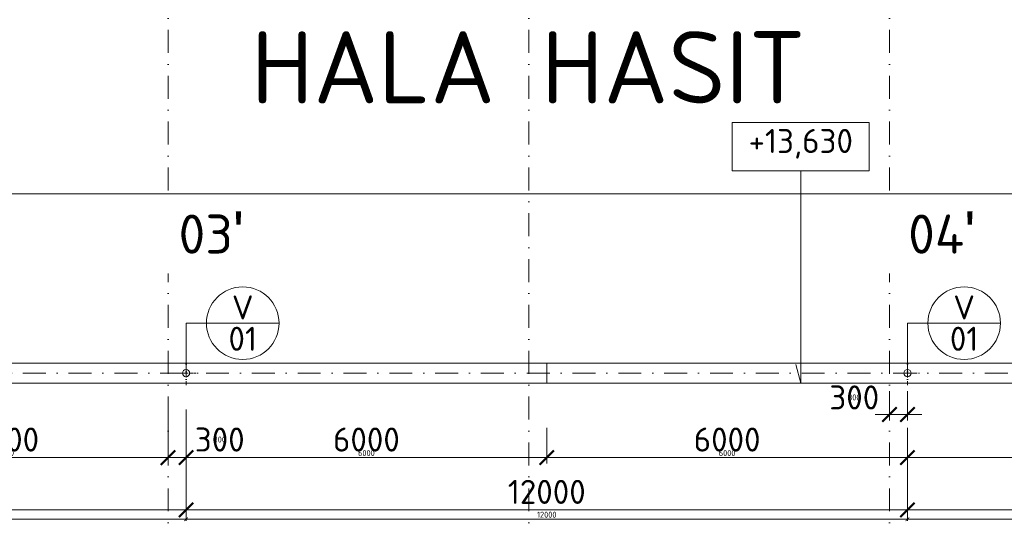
# Model space of a CAD drawing. Header units: millimetres. Extents: x -916886 to 3713765, y -2985421 to 1675785.
# Tile 122 of 256: x 27533 to 43911, y 247436 to 255826. Entities that reach past the tile are written whole.
import ezdxf
from ezdxf.enums import TextEntityAlignment as Align

# ---------------------------------------------------------------- set-up
doc = ezdxf.new("R2010")
doc.units = ezdxf.units.MM
doc.linetypes.add('CENTERX2', pattern=[101.6, 63.5, -12.7, 12.7, -12.7])
doc.linetypes.add('DASHDOT', pattern=[25.4, 12.7, -6.35, 0, -6.35])
doc.layers.get('Defpoints').update_dxf_attribs({"color": 8})
for name, color, linetype, lineweight in [('A99_N_kce-pohl', 1, 'Continuous', 9), ('A99_N_koty-200', 5, 'Continuous', 5), ('A99_N_koty-200 @ 200', 5, 'Continuous', 5), ('A99_N_koty-200 @ 50 (2)', 5, 'Continuous', 5), ('A99_N_koty-vysk', 160, 'Continuous', 9), ('A99_N_txt-popis-200', 240, 'Continuous', 5), ('A99_N_znaceni 200', 5, 'Continuous', 5), ('A99_S_osy', 1, 'CENTERX2', 5)]:
    doc.layers.add(name, color=color, linetype=linetype, lineweight=lineweight)
doc.styles.add('A99_kota', font='isocpeur.ttf', dxfattribs={"height": 2})
doc.styles.add('A99_popis', font='isocpeur.ttf')
doc.styles.add('ad_popis 100', font='isocpeur.ttf', dxfattribs={"height": 200})
doc.dimstyles.new('A99_kota_200 new', dxfattribs={"dimscale": 200, "dimtxt": 2, "dimasz": 1.2, "dimexe": 0.5, "dimexo": 1.5, "dimgap": 0.5, "dimtad": 1, "dimdec": 0, "dimzin": 3, "dimdsep": 46, "dimtxsty": 'A99_kota', "dimblk": 'ARCHTICK', "dimcen": 2.5, "dimazin": 2, "dimtfac": 0.75, "dimtdec": 0, "dimtix": 1, "dimtmove": 2, "dimatfit": 0, "dimfxl": 0, "dimtolj": 1, "dimtzin": 0, "dimlwd": 5, "dimlwe": 5, "dimarcsym": 0})

# ---------------------------------------------------------------- blocks, each defined once
blk = doc.blocks.new('*U20')
at = {"color": 0, "linetype": 'ByBlock'}
blk.add_line((-3.02, 0), (3.02, 0), dxfattribs=at)
blk.add_circle((0, 0), 3.02, dxfattribs=at)
at = {"color": 0, "linetype": 'ByBlock', "style": 'A99_popis'}
for tag, p in [('KATEGORIE', (0, 1.31)), ('PRVEK', (0, -1.298))]:
    blk.add_attdef(tag, text='', height=2, dxfattribs=at).set_placement(p, align=Align.MIDDLE_CENTER)
blk = doc.blocks.new('_ArchTick')
at = {"color": 0, "linetype": 'ByBlock', "const_width": 0.15}
blk.add_lwpolyline([(-0.5, -0.5), (0.5, 0.5)], dxfattribs=at)
blk = doc.blocks.new('*D4203')
at = {"layer": 'A99_N_koty-200', "color": 0, "linetype": 'Continuous', "lineweight": 5, "transparency": 16777216}
for p, q in [((42000, 249650), (42000, 249162.5)), ((42300, 249650), (42300, 249162.5)), ((42000, 249262.5), (41760, 249262.5)), ((42000, 249262.5), (42300, 249262.5)), ((42300, 249262.5), (42540, 249262.5))]:
    blk.add_line(p, q, dxfattribs=at)
at = {"layer": 'Defpoints', "color": 0, "linetype": 'Continuous', "lineweight": 0, "transparency": 16777216}
for p in [(42000, 249950), (42300, 249950), (42300, 249262.5)]:
    blk.add_point(p, dxfattribs=at)
at = {"layer": 'A99_N_koty-200', "color": 0, "linetype": 'Continuous', "lineweight": 5, "transparency": 16777216, "xscale": 240, "yscale": 240, "zscale": 240}
blk.add_blockref('_ArchTick', (42000, 249262.5), dxfattribs=at)
at = {"layer": 'A99_N_koty-200', "color": 0, "linetype": 'Continuous', "lineweight": 5, "transparency": 16777216, "xscale": 240, "yscale": 240, "zscale": 240, "rotation": 180}
blk.add_blockref('_ArchTick', (42300, 249262.5), dxfattribs=at)
at = {"layer": 'A99_N_koty-200', "color": 0, "linetype": 'Continuous', "transparency": 16777216, "insert": (41415, 249545), "char_height": 400, "attachment_point": 5, "style": 'A99_kota'}
blk.add_mtext('\\A1;300', dxfattribs=at)
blk = doc.blocks.new('*D4204')
at = {"layer": 'A99_N_koty-200', "color": 0, "linetype": 'Continuous', "lineweight": 5, "transparency": 16777216}
for p, q in [((42000, 249462.5), (42000, 249237.5)), ((42300, 249462.5), (42300, 249237.5)), ((42000, 249262.5), (41940, 249262.5)), ((42000, 249262.5), (42300, 249262.5)), ((42300, 249262.5), (42360, 249262.5))]:
    blk.add_line(p, q, dxfattribs=at)
at = {"layer": 'Defpoints', "color": 0, "linetype": 'Continuous', "lineweight": 0, "transparency": 16777216}
for p in [(42000, 249950), (42300, 249950), (42300, 249262.5)]:
    blk.add_point(p, dxfattribs=at)
at = {"layer": 'A99_N_koty-200', "color": 0, "linetype": 'Continuous', "lineweight": 5, "transparency": 16777216, "xscale": 60, "yscale": 60, "zscale": 60}
blk.add_blockref('_ArchTick', (42000, 249262.5), dxfattribs=at)
at = {"layer": 'A99_N_koty-200', "color": 0, "linetype": 'Continuous', "lineweight": 5, "transparency": 16777216, "xscale": 60, "yscale": 60, "zscale": 60, "rotation": 180}
blk.add_blockref('_ArchTick', (42300, 249262.5), dxfattribs=at)
at = {"layer": 'A99_N_koty-200', "color": 0, "linetype": 'Continuous', "transparency": 16777216, "insert": (41415, 249545), "char_height": 100, "attachment_point": 5, "style": 'A99_kota'}
blk.add_mtext('\\A1;300', dxfattribs=at)
blk = doc.blocks.new('*D4206')
at = {"layer": 'A99_N_koty-200', "color": 0, "linetype": 'Continuous', "lineweight": 5, "transparency": 16777216}
for p, q in [((30000, 249345), (30000, 248445)), ((30300, 249345), (30300, 248445)), ((30000, 248545), (29760, 248545)), ((30000, 248545), (30300, 248545)), ((30300, 248545), (30540, 248545))]:
    blk.add_line(p, q, dxfattribs=at)
at = {"layer": 'Defpoints', "color": 0, "linetype": 'Continuous', "lineweight": 0, "transparency": 16777216}
for p in [(30300, 249950), (30000, 249830), (30300, 248545)]:
    blk.add_point(p, dxfattribs=at)
at = {"layer": 'A99_N_koty-200', "color": 0, "linetype": 'Continuous', "lineweight": 5, "transparency": 16777216, "xscale": 240, "yscale": 240, "zscale": 240}
blk.add_blockref('_ArchTick', (30000, 248545), dxfattribs=at)
at = {"layer": 'A99_N_koty-200', "color": 0, "linetype": 'Continuous', "lineweight": 5, "transparency": 16777216, "xscale": 240, "yscale": 240, "zscale": 240, "rotation": 180}
blk.add_blockref('_ArchTick', (30300, 248545), dxfattribs=at)
at = {"layer": 'A99_N_koty-200', "color": 0, "linetype": 'Continuous', "transparency": 16777216, "insert": (30860, 248845), "char_height": 400, "attachment_point": 5, "style": 'A99_kota'}
blk.add_mtext('\\A1;300', dxfattribs=at)
blk = doc.blocks.new('*D4207')
at = {"layer": 'A99_N_koty-200', "color": 0, "linetype": 'Continuous', "lineweight": 5, "transparency": 16777216}
for p, q in [((30000, 248745), (30000, 248520)), ((30300, 248745), (30300, 248520)), ((30000, 248545), (29940, 248545)), ((30000, 248545), (30300, 248545)), ((30300, 248545), (30360, 248545))]:
    blk.add_line(p, q, dxfattribs=at)
at = {"layer": 'Defpoints', "color": 0, "linetype": 'Continuous', "lineweight": 0, "transparency": 16777216}
for p in [(30300, 249950), (30000, 249830), (30300, 248545)]:
    blk.add_point(p, dxfattribs=at)
at = {"layer": 'A99_N_koty-200', "color": 0, "linetype": 'Continuous', "lineweight": 5, "transparency": 16777216, "xscale": 60, "yscale": 60, "zscale": 60}
blk.add_blockref('_ArchTick', (30000, 248545), dxfattribs=at)
at = {"layer": 'A99_N_koty-200', "color": 0, "linetype": 'Continuous', "lineweight": 5, "transparency": 16777216, "xscale": 60, "yscale": 60, "zscale": 60, "rotation": 180}
blk.add_blockref('_ArchTick', (30300, 248545), dxfattribs=at)
at = {"layer": 'A99_N_koty-200', "color": 0, "linetype": 'Continuous', "transparency": 16777216, "insert": (30860, 248845), "char_height": 100, "attachment_point": 5, "style": 'A99_kota'}
blk.add_mtext('\\A1;300', dxfattribs=at)
blk = doc.blocks.new('*D4209')
at = {"layer": 'A99_N_koty-200', "color": 0, "linetype": 'Continuous', "lineweight": 5, "transparency": 16777216}
for p, q in [((30300, 248475), (30300, 247575)), ((42300, 248475), (42300, 247575)), ((30300, 247675), (42300, 247675))]:
    blk.add_line(p, q, dxfattribs=at)
at = {"layer": 'Defpoints', "color": 0, "linetype": 'Continuous', "lineweight": 0, "transparency": 16777216}
for p in [(30300, 249950), (42300, 249950), (42300, 247675)]:
    blk.add_point(p, dxfattribs=at)
at = {"layer": 'A99_N_koty-200', "color": 0, "linetype": 'Continuous', "lineweight": 5, "transparency": 16777216, "xscale": 240, "yscale": 240, "zscale": 240, "rotation": 180}
blk.add_blockref('_ArchTick', (30300, 247675), dxfattribs=at)
at = {"layer": 'A99_N_koty-200', "color": 0, "linetype": 'Continuous', "lineweight": 5, "transparency": 16777216, "xscale": 240, "yscale": 240, "zscale": 240}
blk.add_blockref('_ArchTick', (42300, 247675), dxfattribs=at)
at = {"layer": 'A99_N_koty-200', "color": 0, "linetype": 'Continuous', "transparency": 16777216, "insert": (36300, 247975), "char_height": 400, "attachment_point": 5, "style": 'A99_kota'}
blk.add_mtext('\\A1;12000', dxfattribs=at)
blk = doc.blocks.new('*D4210')
at = {"layer": 'A99_N_koty-200', "color": 0, "linetype": 'Continuous', "lineweight": 5, "transparency": 16777216}
for p, q in [((30300, 247720), (30300, 247495)), ((42300, 247720), (42300, 247495)), ((30300, 247520), (42300, 247520))]:
    blk.add_line(p, q, dxfattribs=at)
at = {"layer": 'Defpoints', "color": 0, "linetype": 'Continuous', "lineweight": 0, "transparency": 16777216}
for p in [(30300, 249950), (42300, 249950), (42300, 247520)]:
    blk.add_point(p, dxfattribs=at)
at = {"layer": 'A99_N_koty-200', "color": 0, "linetype": 'Continuous', "lineweight": 5, "transparency": 16777216, "xscale": 60, "yscale": 60, "zscale": 60, "rotation": 180}
blk.add_blockref('_ArchTick', (30300, 247520), dxfattribs=at)
at = {"layer": 'A99_N_koty-200', "color": 0, "linetype": 'Continuous', "lineweight": 5, "transparency": 16777216, "xscale": 60, "yscale": 60, "zscale": 60}
blk.add_blockref('_ArchTick', (42300, 247520), dxfattribs=at)
at = {"layer": 'A99_N_koty-200', "color": 0, "linetype": 'Continuous', "transparency": 16777216, "insert": (36300, 247595), "char_height": 100, "attachment_point": 5, "style": 'A99_kota'}
blk.add_mtext('\\A1;12000', dxfattribs=at)
blk = doc.blocks.new('*D4212')
at = {"layer": 'A99_N_koty-200', "color": 0, "linetype": 'Continuous', "lineweight": 5, "transparency": 16777216}
for p, q in [((30300, 249040), (30300, 248445)), ((36300, 249040), (36300, 248445)), ((30300, 248545), (36300, 248545))]:
    blk.add_line(p, q, dxfattribs=at)
at = {"layer": 'Defpoints', "color": 0, "linetype": 'Continuous', "lineweight": 0, "transparency": 16777216}
for p in [(30300, 249340), (36300, 249340), (36300, 248545)]:
    blk.add_point(p, dxfattribs=at)
at = {"layer": 'A99_N_koty-200', "color": 0, "linetype": 'Continuous', "lineweight": 5, "transparency": 16777216, "xscale": 240, "yscale": 240, "zscale": 240, "rotation": 180}
blk.add_blockref('_ArchTick', (30300, 248545), dxfattribs=at)
at = {"layer": 'A99_N_koty-200', "color": 0, "linetype": 'Continuous', "lineweight": 5, "transparency": 16777216, "xscale": 240, "yscale": 240, "zscale": 240}
blk.add_blockref('_ArchTick', (36300, 248545), dxfattribs=at)
at = {"layer": 'A99_N_koty-200', "color": 0, "linetype": 'Continuous', "transparency": 16777216, "insert": (33300, 248845), "char_height": 400, "attachment_point": 5, "style": 'A99_kota'}
blk.add_mtext('\\A1;6000', dxfattribs=at)
blk = doc.blocks.new('*D4213')
at = {"layer": 'A99_N_koty-200', "color": 0, "linetype": 'Continuous', "lineweight": 5, "transparency": 16777216}
for p, q in [((30300, 248745), (30300, 248520)), ((36300, 248745), (36300, 248520)), ((30300, 248545), (36300, 248545))]:
    blk.add_line(p, q, dxfattribs=at)
at = {"layer": 'Defpoints', "color": 0, "linetype": 'Continuous', "lineweight": 0, "transparency": 16777216}
for p in [(30300, 249340), (36300, 249340), (36300, 248545)]:
    blk.add_point(p, dxfattribs=at)
at = {"layer": 'A99_N_koty-200', "color": 0, "linetype": 'Continuous', "lineweight": 5, "transparency": 16777216, "xscale": 60, "yscale": 60, "zscale": 60, "rotation": 180}
blk.add_blockref('_ArchTick', (30300, 248545), dxfattribs=at)
at = {"layer": 'A99_N_koty-200', "color": 0, "linetype": 'Continuous', "lineweight": 5, "transparency": 16777216, "xscale": 60, "yscale": 60, "zscale": 60}
blk.add_blockref('_ArchTick', (36300, 248545), dxfattribs=at)
at = {"layer": 'A99_N_koty-200', "color": 0, "linetype": 'Continuous', "transparency": 16777216, "insert": (33300, 248620), "char_height": 100, "attachment_point": 5, "style": 'A99_kota'}
blk.add_mtext('\\A1;6000', dxfattribs=at)
blk = doc.blocks.new('*D4215')
at = {"layer": 'A99_N_koty-200', "color": 0, "linetype": 'Continuous', "lineweight": 5, "transparency": 16777216}
for p, q in [((36300, 249040), (36300, 248445)), ((42300, 249040), (42300, 248445)), ((42300, 248545), (36300, 248545))]:
    blk.add_line(p, q, dxfattribs=at)
at = {"layer": 'Defpoints', "color": 0, "linetype": 'Continuous', "lineweight": 0, "transparency": 16777216}
for p in [(36300, 249340), (42300, 249340), (36300, 248545)]:
    blk.add_point(p, dxfattribs=at)
at = {"layer": 'A99_N_koty-200', "color": 0, "linetype": 'Continuous', "lineweight": 5, "transparency": 16777216, "xscale": 240, "yscale": 240, "zscale": 240, "rotation": 180}
blk.add_blockref('_ArchTick', (36300, 248545), dxfattribs=at)
at = {"layer": 'A99_N_koty-200', "color": 0, "linetype": 'Continuous', "lineweight": 5, "transparency": 16777216, "xscale": 240, "yscale": 240, "zscale": 240}
blk.add_blockref('_ArchTick', (42300, 248545), dxfattribs=at)
at = {"layer": 'A99_N_koty-200', "color": 0, "linetype": 'Continuous', "transparency": 16777216, "insert": (39300, 248845), "char_height": 400, "attachment_point": 5, "style": 'A99_kota'}
blk.add_mtext('\\A1;6000', dxfattribs=at)
blk = doc.blocks.new('*D4216')
at = {"layer": 'A99_N_koty-200', "color": 0, "linetype": 'Continuous', "lineweight": 5, "transparency": 16777216}
for p, q in [((36300, 248745), (36300, 248520)), ((42300, 248745), (42300, 248520)), ((42300, 248545), (36300, 248545))]:
    blk.add_line(p, q, dxfattribs=at)
at = {"layer": 'Defpoints', "color": 0, "linetype": 'Continuous', "lineweight": 0, "transparency": 16777216}
for p in [(36300, 249340), (42300, 249340), (36300, 248545)]:
    blk.add_point(p, dxfattribs=at)
at = {"layer": 'A99_N_koty-200', "color": 0, "linetype": 'Continuous', "lineweight": 5, "transparency": 16777216, "xscale": 60, "yscale": 60, "zscale": 60, "rotation": 180}
blk.add_blockref('_ArchTick', (36300, 248545), dxfattribs=at)
at = {"layer": 'A99_N_koty-200', "color": 0, "linetype": 'Continuous', "lineweight": 5, "transparency": 16777216, "xscale": 60, "yscale": 60, "zscale": 60}
blk.add_blockref('_ArchTick', (42300, 248545), dxfattribs=at)
at = {"layer": 'A99_N_koty-200', "color": 0, "linetype": 'Continuous', "transparency": 16777216, "insert": (39300, 248620), "char_height": 100, "attachment_point": 5, "style": 'A99_kota'}
blk.add_mtext('\\A1;6000', dxfattribs=at)
blk = doc.blocks.new('*D4278')
at = {"layer": 'A99_N_koty-200', "color": 0, "linetype": 'Continuous', "lineweight": 5, "transparency": 16777216}
for p, q in [((18300, 248475), (18300, 247575)), ((30300, 248475), (30300, 247575)), ((18300, 247675), (30300, 247675))]:
    blk.add_line(p, q, dxfattribs=at)
at = {"layer": 'Defpoints', "color": 0, "linetype": 'Continuous', "lineweight": 0, "transparency": 16777216}
for p in [(18300, 249950), (30300, 249950), (30300, 247675)]:
    blk.add_point(p, dxfattribs=at)
at = {"layer": 'A99_N_koty-200', "color": 0, "linetype": 'Continuous', "lineweight": 5, "transparency": 16777216, "xscale": 240, "yscale": 240, "zscale": 240, "rotation": 180}
blk.add_blockref('_ArchTick', (18300, 247675), dxfattribs=at)
at = {"layer": 'A99_N_koty-200', "color": 0, "linetype": 'Continuous', "lineweight": 5, "transparency": 16777216, "xscale": 240, "yscale": 240, "zscale": 240}
blk.add_blockref('_ArchTick', (30300, 247675), dxfattribs=at)
at = {"layer": 'A99_N_koty-200', "color": 0, "linetype": 'Continuous', "transparency": 16777216, "insert": (24740, 247975), "char_height": 400, "attachment_point": 5, "style": 'A99_kota'}
blk.add_mtext('\\A1;12000', dxfattribs=at)
blk = doc.blocks.new('*D4279')
at = {"layer": 'A99_N_koty-200', "color": 0, "linetype": 'Continuous', "lineweight": 5, "transparency": 16777216}
for p, q in [((18300, 247720), (18300, 247495)), ((30300, 247720), (30300, 247495)), ((18300, 247520), (30300, 247520))]:
    blk.add_line(p, q, dxfattribs=at)
at = {"layer": 'Defpoints', "color": 0, "linetype": 'Continuous', "lineweight": 0, "transparency": 16777216}
for p in [(18300, 249950), (30300, 249950), (30300, 247520)]:
    blk.add_point(p, dxfattribs=at)
at = {"layer": 'A99_N_koty-200', "color": 0, "linetype": 'Continuous', "lineweight": 5, "transparency": 16777216, "xscale": 60, "yscale": 60, "zscale": 60, "rotation": 180}
blk.add_blockref('_ArchTick', (18300, 247520), dxfattribs=at)
at = {"layer": 'A99_N_koty-200', "color": 0, "linetype": 'Continuous', "lineweight": 5, "transparency": 16777216, "xscale": 60, "yscale": 60, "zscale": 60}
blk.add_blockref('_ArchTick', (30300, 247520), dxfattribs=at)
at = {"layer": 'A99_N_koty-200', "color": 0, "linetype": 'Continuous', "transparency": 16777216, "insert": (24300, 247595), "char_height": 100, "attachment_point": 5, "style": 'A99_kota'}
blk.add_mtext('\\A1;12000', dxfattribs=at)
blk = doc.blocks.new('*D4284')
at = {"layer": 'A99_N_koty-200', "color": 0, "linetype": 'Continuous', "lineweight": 5, "transparency": 16777216}
for p, q in [((24300, 249040), (24300, 248445)), ((30300, 249040), (30300, 248445)), ((30300, 248545), (24300, 248545))]:
    blk.add_line(p, q, dxfattribs=at)
at = {"layer": 'Defpoints', "color": 0, "linetype": 'Continuous', "lineweight": 0, "transparency": 16777216}
for p in [(24300, 249340), (30300, 249340), (24300, 248545)]:
    blk.add_point(p, dxfattribs=at)
at = {"layer": 'A99_N_koty-200', "color": 0, "linetype": 'Continuous', "lineweight": 5, "transparency": 16777216, "xscale": 240, "yscale": 240, "zscale": 240, "rotation": 180}
blk.add_blockref('_ArchTick', (24300, 248545), dxfattribs=at)
at = {"layer": 'A99_N_koty-200', "color": 0, "linetype": 'Continuous', "lineweight": 5, "transparency": 16777216, "xscale": 240, "yscale": 240, "zscale": 240}
blk.add_blockref('_ArchTick', (30300, 248545), dxfattribs=at)
at = {"layer": 'A99_N_koty-200', "color": 0, "linetype": 'Continuous', "transparency": 16777216, "insert": (27300, 248845), "char_height": 400, "attachment_point": 5, "style": 'A99_kota'}
blk.add_mtext('\\A1;6000', dxfattribs=at)
blk = doc.blocks.new('*D4285')
at = {"layer": 'A99_N_koty-200', "color": 0, "linetype": 'Continuous', "lineweight": 5, "transparency": 16777216}
for p, q in [((24300, 248745), (24300, 248520)), ((30300, 248745), (30300, 248520)), ((30300, 248545), (24300, 248545))]:
    blk.add_line(p, q, dxfattribs=at)
at = {"layer": 'Defpoints', "color": 0, "linetype": 'Continuous', "lineweight": 0, "transparency": 16777216}
for p in [(24300, 249340), (30300, 249340), (24300, 248545)]:
    blk.add_point(p, dxfattribs=at)
at = {"layer": 'A99_N_koty-200', "color": 0, "linetype": 'Continuous', "lineweight": 5, "transparency": 16777216, "xscale": 60, "yscale": 60, "zscale": 60, "rotation": 180}
blk.add_blockref('_ArchTick', (24300, 248545), dxfattribs=at)
at = {"layer": 'A99_N_koty-200', "color": 0, "linetype": 'Continuous', "lineweight": 5, "transparency": 16777216, "xscale": 60, "yscale": 60, "zscale": 60}
blk.add_blockref('_ArchTick', (30300, 248545), dxfattribs=at)
at = {"layer": 'A99_N_koty-200', "color": 0, "linetype": 'Continuous', "transparency": 16777216, "insert": (27300, 248620), "char_height": 100, "attachment_point": 5, "style": 'A99_kota'}
blk.add_mtext('\\A1;6000', dxfattribs=at)
blk = doc.blocks.new('*D4287')
at = {"layer": 'A99_N_koty-200', "color": 0, "linetype": 'Continuous', "lineweight": 5, "transparency": 16777216}
for p, q in [((30300, 249040), (30300, 248445)), ((36300, 249040), (36300, 248445)), ((30300, 248545), (36300, 248545))]:
    blk.add_line(p, q, dxfattribs=at)
at = {"layer": 'Defpoints', "color": 0, "linetype": 'Continuous', "lineweight": 0, "transparency": 16777216}
for p in [(30300, 249340), (36300, 249340), (36300, 248545)]:
    blk.add_point(p, dxfattribs=at)
at = {"layer": 'A99_N_koty-200', "color": 0, "linetype": 'Continuous', "lineweight": 5, "transparency": 16777216, "xscale": 240, "yscale": 240, "zscale": 240, "rotation": 180}
blk.add_blockref('_ArchTick', (30300, 248545), dxfattribs=at)
at = {"layer": 'A99_N_koty-200', "color": 0, "linetype": 'Continuous', "lineweight": 5, "transparency": 16777216, "xscale": 240, "yscale": 240, "zscale": 240}
blk.add_blockref('_ArchTick', (36300, 248545), dxfattribs=at)
at = {"layer": 'A99_N_koty-200', "color": 0, "linetype": 'Continuous', "transparency": 16777216, "insert": (33300, 248845), "char_height": 400, "attachment_point": 5, "style": 'A99_kota'}
blk.add_mtext('\\A1;6000', dxfattribs=at)
blk = doc.blocks.new('*D4288')
at = {"layer": 'A99_N_koty-200', "color": 0, "linetype": 'Continuous', "lineweight": 5, "transparency": 16777216}
for p, q in [((30300, 248745), (30300, 248520)), ((36300, 248745), (36300, 248520)), ((30300, 248545), (36300, 248545))]:
    blk.add_line(p, q, dxfattribs=at)
at = {"layer": 'Defpoints', "color": 0, "linetype": 'Continuous', "lineweight": 0, "transparency": 16777216}
for p in [(30300, 249340), (36300, 249340), (36300, 248545)]:
    blk.add_point(p, dxfattribs=at)
at = {"layer": 'A99_N_koty-200', "color": 0, "linetype": 'Continuous', "lineweight": 5, "transparency": 16777216, "xscale": 60, "yscale": 60, "zscale": 60, "rotation": 180}
blk.add_blockref('_ArchTick', (30300, 248545), dxfattribs=at)
at = {"layer": 'A99_N_koty-200', "color": 0, "linetype": 'Continuous', "lineweight": 5, "transparency": 16777216, "xscale": 60, "yscale": 60, "zscale": 60}
blk.add_blockref('_ArchTick', (36300, 248545), dxfattribs=at)
at = {"layer": 'A99_N_koty-200', "color": 0, "linetype": 'Continuous', "transparency": 16777216, "insert": (33300, 248620), "char_height": 100, "attachment_point": 5, "style": 'A99_kota'}
blk.add_mtext('\\A1;6000', dxfattribs=at)
blk = doc.blocks.new('*D4290')
at = {"layer": 'A99_N_koty-200', "color": 0, "linetype": 'Continuous', "lineweight": 5, "transparency": 16777216}
for p, q in [((36300, 249040), (36300, 248445)), ((42300, 249040), (42300, 248445)), ((42300, 248545), (36300, 248545))]:
    blk.add_line(p, q, dxfattribs=at)
at = {"layer": 'Defpoints', "color": 0, "linetype": 'Continuous', "lineweight": 0, "transparency": 16777216}
for p in [(36300, 249340), (42300, 249340), (36300, 248545)]:
    blk.add_point(p, dxfattribs=at)
at = {"layer": 'A99_N_koty-200', "color": 0, "linetype": 'Continuous', "lineweight": 5, "transparency": 16777216, "xscale": 240, "yscale": 240, "zscale": 240, "rotation": 180}
blk.add_blockref('_ArchTick', (36300, 248545), dxfattribs=at)
at = {"layer": 'A99_N_koty-200', "color": 0, "linetype": 'Continuous', "lineweight": 5, "transparency": 16777216, "xscale": 240, "yscale": 240, "zscale": 240}
blk.add_blockref('_ArchTick', (42300, 248545), dxfattribs=at)
at = {"layer": 'A99_N_koty-200', "color": 0, "linetype": 'Continuous', "transparency": 16777216, "insert": (39300, 248845), "char_height": 400, "attachment_point": 5, "style": 'A99_kota'}
blk.add_mtext('\\A1;6000', dxfattribs=at)
blk = doc.blocks.new('*D4291')
at = {"layer": 'A99_N_koty-200', "color": 0, "linetype": 'Continuous', "lineweight": 5, "transparency": 16777216}
for p, q in [((36300, 248745), (36300, 248520)), ((42300, 248745), (42300, 248520)), ((42300, 248545), (36300, 248545))]:
    blk.add_line(p, q, dxfattribs=at)
at = {"layer": 'Defpoints', "color": 0, "linetype": 'Continuous', "lineweight": 0, "transparency": 16777216}
for p in [(36300, 249340), (42300, 249340), (36300, 248545)]:
    blk.add_point(p, dxfattribs=at)
at = {"layer": 'A99_N_koty-200', "color": 0, "linetype": 'Continuous', "lineweight": 5, "transparency": 16777216, "xscale": 60, "yscale": 60, "zscale": 60, "rotation": 180}
blk.add_blockref('_ArchTick', (36300, 248545), dxfattribs=at)
at = {"layer": 'A99_N_koty-200', "color": 0, "linetype": 'Continuous', "lineweight": 5, "transparency": 16777216, "xscale": 60, "yscale": 60, "zscale": 60}
blk.add_blockref('_ArchTick', (42300, 248545), dxfattribs=at)
at = {"layer": 'A99_N_koty-200', "color": 0, "linetype": 'Continuous', "transparency": 16777216, "insert": (39300, 248620), "char_height": 100, "attachment_point": 5, "style": 'A99_kota'}
blk.add_mtext('\\A1;6000', dxfattribs=at)
blk = doc.blocks.new('*D4293')
at = {"layer": 'A99_N_koty-200', "color": 0, "linetype": 'Continuous', "lineweight": 5, "transparency": 16777216}
for p, q in [((42300, 248475), (42300, 247575)), ((54300, 248475), (54300, 247575)), ((42300, 247675), (54300, 247675))]:
    blk.add_line(p, q, dxfattribs=at)
at = {"layer": 'Defpoints', "color": 0, "linetype": 'Continuous', "lineweight": 0, "transparency": 16777216}
for p in [(42300, 249950), (54300, 249950), (54300, 247675)]:
    blk.add_point(p, dxfattribs=at)
at = {"layer": 'A99_N_koty-200', "color": 0, "linetype": 'Continuous', "lineweight": 5, "transparency": 16777216, "xscale": 240, "yscale": 240, "zscale": 240, "rotation": 180}
blk.add_blockref('_ArchTick', (42300, 247675), dxfattribs=at)
at = {"layer": 'A99_N_koty-200', "color": 0, "linetype": 'Continuous', "lineweight": 5, "transparency": 16777216, "xscale": 240, "yscale": 240, "zscale": 240}
blk.add_blockref('_ArchTick', (54300, 247675), dxfattribs=at)
at = {"layer": 'A99_N_koty-200', "color": 0, "linetype": 'Continuous', "transparency": 16777216, "insert": (48775, 247975), "char_height": 400, "attachment_point": 5, "style": 'A99_kota'}
blk.add_mtext('\\A1;12000', dxfattribs=at)
blk = doc.blocks.new('*D4294')
at = {"layer": 'A99_N_koty-200', "color": 0, "linetype": 'Continuous', "lineweight": 5, "transparency": 16777216}
for p, q in [((42300, 247720), (42300, 247495)), ((54300, 247720), (54300, 247495)), ((42300, 247520), (54300, 247520))]:
    blk.add_line(p, q, dxfattribs=at)
at = {"layer": 'Defpoints', "color": 0, "linetype": 'Continuous', "lineweight": 0, "transparency": 16777216}
for p in [(42300, 249950), (54300, 249950), (54300, 247520)]:
    blk.add_point(p, dxfattribs=at)
at = {"layer": 'A99_N_koty-200', "color": 0, "linetype": 'Continuous', "lineweight": 5, "transparency": 16777216, "xscale": 60, "yscale": 60, "zscale": 60, "rotation": 180}
blk.add_blockref('_ArchTick', (42300, 247520), dxfattribs=at)
at = {"layer": 'A99_N_koty-200', "color": 0, "linetype": 'Continuous', "lineweight": 5, "transparency": 16777216, "xscale": 60, "yscale": 60, "zscale": 60}
blk.add_blockref('_ArchTick', (54300, 247520), dxfattribs=at)
at = {"layer": 'A99_N_koty-200', "color": 0, "linetype": 'Continuous', "transparency": 16777216, "insert": (48300, 247595), "char_height": 100, "attachment_point": 5, "style": 'A99_kota'}
blk.add_mtext('\\A1;12000', dxfattribs=at)
blk = doc.blocks.new('*D4296')
at = {"layer": 'A99_N_koty-200', "color": 0, "linetype": 'Continuous', "lineweight": 5, "transparency": 16777216}
for p, q in [((42300, 249040), (42300, 248445)), ((48300, 249040), (48300, 248445)), ((42300, 248545), (48300, 248545))]:
    blk.add_line(p, q, dxfattribs=at)
at = {"layer": 'Defpoints', "color": 0, "linetype": 'Continuous', "lineweight": 0, "transparency": 16777216}
for p in [(42300, 249340), (48300, 249340), (48300, 248545)]:
    blk.add_point(p, dxfattribs=at)
at = {"layer": 'A99_N_koty-200', "color": 0, "linetype": 'Continuous', "lineweight": 5, "transparency": 16777216, "xscale": 240, "yscale": 240, "zscale": 240, "rotation": 180}
blk.add_blockref('_ArchTick', (42300, 248545), dxfattribs=at)
at = {"layer": 'A99_N_koty-200', "color": 0, "linetype": 'Continuous', "lineweight": 5, "transparency": 16777216, "xscale": 240, "yscale": 240, "zscale": 240}
blk.add_blockref('_ArchTick', (48300, 248545), dxfattribs=at)
at = {"layer": 'A99_N_koty-200', "color": 0, "linetype": 'Continuous', "transparency": 16777216, "insert": (45300, 248845), "char_height": 400, "attachment_point": 5, "style": 'A99_kota'}
blk.add_mtext('\\A1;6000', dxfattribs=at)
blk = doc.blocks.new('*D4297')
at = {"layer": 'A99_N_koty-200', "color": 0, "linetype": 'Continuous', "lineweight": 5, "transparency": 16777216}
for p, q in [((42300, 248745), (42300, 248520)), ((48300, 248745), (48300, 248520)), ((42300, 248545), (48300, 248545))]:
    blk.add_line(p, q, dxfattribs=at)
at = {"layer": 'Defpoints', "color": 0, "linetype": 'Continuous', "lineweight": 0, "transparency": 16777216}
for p in [(42300, 249340), (48300, 249340), (48300, 248545)]:
    blk.add_point(p, dxfattribs=at)
at = {"layer": 'A99_N_koty-200', "color": 0, "linetype": 'Continuous', "lineweight": 5, "transparency": 16777216, "xscale": 60, "yscale": 60, "zscale": 60, "rotation": 180}
blk.add_blockref('_ArchTick', (42300, 248545), dxfattribs=at)
at = {"layer": 'A99_N_koty-200', "color": 0, "linetype": 'Continuous', "lineweight": 5, "transparency": 16777216, "xscale": 60, "yscale": 60, "zscale": 60}
blk.add_blockref('_ArchTick', (48300, 248545), dxfattribs=at)
at = {"layer": 'A99_N_koty-200', "color": 0, "linetype": 'Continuous', "transparency": 16777216, "insert": (45300, 248620), "char_height": 100, "attachment_point": 5, "style": 'A99_kota'}
blk.add_mtext('\\A1;6000', dxfattribs=at)
blk = doc.blocks.new('*D4356')
at = {"layer": 'A99_N_koty-200', "color": 0, "linetype": 'Continuous', "lineweight": 5, "transparency": 16777216}
for p, q in [((5860, 252928), (5860, 253028)), ((5860, 252928), (150690, 252928)), ((150690, 252928), (150690, 253028))]:
    blk.add_line(p, q, dxfattribs=at)
at = {"layer": 'Defpoints', "color": 0, "linetype": 'Continuous', "lineweight": 0, "transparency": 16777216}
for p in [(5860, 252928), (150690, 252928), (150690, 252928)]:
    blk.add_point(p, dxfattribs=at)
at = {"layer": 'A99_N_koty-200', "color": 0, "linetype": 'Continuous', "lineweight": 5, "transparency": 16777216, "xscale": 240, "yscale": 240, "zscale": 240, "rotation": 180}
blk.add_blockref('_ArchTick', (5860, 252928), dxfattribs=at)
at = {"layer": 'A99_N_koty-200', "color": 0, "linetype": 'Continuous', "lineweight": 5, "transparency": 16777216, "xscale": 240, "yscale": 240, "zscale": 240}
blk.add_blockref('_ArchTick', (150690, 252928), dxfattribs=at)
at = {"layer": 'A99_N_koty-200', "color": 0, "linetype": 'Continuous', "transparency": 16777216, "insert": (79415, 253228), "char_height": 400, "attachment_point": 5, "style": 'A99_kota'}
blk.add_mtext('\\A1;144830', dxfattribs=at)
blk = doc.blocks.new('*D4357')
at = {"layer": 'A99_N_koty-200', "color": 0, "linetype": 'Continuous', "lineweight": 5, "transparency": 16777216}
for p, q in [((5860, 252928), (5860, 252953)), ((5860, 252928), (150690, 252928)), ((150690, 252928), (150690, 252953))]:
    blk.add_line(p, q, dxfattribs=at)
at = {"layer": 'Defpoints', "color": 0, "linetype": 'Continuous', "lineweight": 0, "transparency": 16777216}
for p in [(5860, 252928), (150690, 252928), (150690, 252928)]:
    blk.add_point(p, dxfattribs=at)
at = {"layer": 'A99_N_koty-200', "color": 0, "linetype": 'Continuous', "lineweight": 5, "transparency": 16777216, "xscale": 60, "yscale": 60, "zscale": 60, "rotation": 180}
blk.add_blockref('_ArchTick', (5860, 252928), dxfattribs=at)
at = {"layer": 'A99_N_koty-200', "color": 0, "linetype": 'Continuous', "lineweight": 5, "transparency": 16777216, "xscale": 60, "yscale": 60, "zscale": 60}
blk.add_blockref('_ArchTick', (150690, 252928), dxfattribs=at)
at = {"layer": 'A99_N_koty-200', "color": 0, "linetype": 'Continuous', "transparency": 16777216, "insert": (78275, 253003), "char_height": 100, "attachment_point": 5, "style": 'A99_kota'}
blk.add_mtext('\\A1;144830', dxfattribs=at)
blk = doc.blocks.new('*U487')
at = {"color": 0, "linetype": 'ByBlock'}
for p, q in [((5.7, 17.65), (5.286, 16.105)), ((5.7, 0), (5.7, 17.65))]:
    blk.add_line(p, q, dxfattribs=at)
blk.add_lwpolyline([(0, -4), (11.4, -4), (11.4, 0), (0, 0)], close=True, dxfattribs=at)
at = {"color": 0, "linetype": 'ByBlock', "style": 'A99_kota'}
for tag, p in [('VYSKA', (5.7, -2.241)), ('VYSKA_POPIS1', (5.7, -6.041)), ('VYSKA_POPIS2', (5.9, -9.541)), ('VYSKA_POPIS3', (5.9, -13.041))]:
    blk.add_attdef(tag, text='', height=2, dxfattribs=at).set_placement(p, align=Align.MIDDLE)
blk = doc.blocks.new('*U5111')
at = {"layer": 'A99_N_koty-200 @ 200', "linetype": 'Continuous'}
dim = blk.add_linear_dim(base=(42300, 249262.5), p1=(42000, 249950), p2=(42300, 249950), dimstyle='A99_kota_200 new', override={"dimscale": 200, "dimtix": 1, "dimtofl": 1, "dimtmove": 2, "dimatfit": 0}, dxfattribs=at)
dim.commit()
dim.dimension.update_dxf_attribs({"geometry": '*D4203', "text_midpoint": (41415, 249545), "dimtype": 128})
at = {"layer": 'A99_N_koty-200 @ 50 (2)', "linetype": 'Continuous'}
dim = blk.add_linear_dim(base=(42300, 249262.5), p1=(42000, 249950), p2=(42300, 249950), dimstyle='A99_kota_200 new', override={"dimscale": 50, "dimtix": 1, "dimtofl": 1, "dimtmove": 2, "dimatfit": 0}, dxfattribs=at)
dim.commit()
dim.dimension.update_dxf_attribs({"geometry": '*D4204', "text_midpoint": (41415, 249545), "dimtype": 128})
blk = doc.blocks.new('*U5112')
at = {"layer": 'A99_N_koty-200 @ 200', "linetype": 'Continuous'}
dim = blk.add_linear_dim(base=(30300, 248545), p1=(30000, 249830), p2=(30300, 249950), dimstyle='A99_kota_200 new', override={"dimscale": 200, "dimtix": 1, "dimtofl": 1, "dimtmove": 2, "dimatfit": 0}, dxfattribs=at)
dim.commit()
dim.dimension.update_dxf_attribs({"geometry": '*D4206', "text_midpoint": (30860, 248845), "dimtype": 128})
at = {"layer": 'A99_N_koty-200 @ 50 (2)', "linetype": 'Continuous'}
dim = blk.add_linear_dim(base=(30300, 248545), p1=(30000, 249830), p2=(30300, 249950), dimstyle='A99_kota_200 new', override={"dimscale": 50, "dimtix": 1, "dimtofl": 1, "dimtmove": 2, "dimatfit": 0}, dxfattribs=at)
dim.commit()
dim.dimension.update_dxf_attribs({"geometry": '*D4207', "text_midpoint": (30860, 248845), "dimtype": 128})
blk = doc.blocks.new('*U5113')
at = {"layer": 'A99_N_koty-200 @ 200', "linetype": 'Continuous'}
dim = blk.add_linear_dim(base=(42300, 247675), p1=(30300, 249950), p2=(42300, 249950), dimstyle='A99_kota_200 new', override={"dimscale": 200, "dimtix": 1, "dimtofl": 1, "dimtmove": 2, "dimatfit": 0}, dxfattribs=at)
dim.commit()
dim.dimension.update_dxf_attribs({"geometry": '*D4209', "text_midpoint": (36300, 247975)})
at = {"layer": 'A99_N_koty-200 @ 50 (2)', "linetype": 'Continuous'}
dim = blk.add_linear_dim(base=(42300, 247520), p1=(30300, 249950), p2=(42300, 249950), dimstyle='A99_kota_200 new', override={"dimscale": 50, "dimtix": 1, "dimtofl": 1, "dimtmove": 2, "dimatfit": 0}, dxfattribs=at)
dim.commit()
dim.dimension.update_dxf_attribs({"geometry": '*D4210', "text_midpoint": (36300, 247595)})
blk = doc.blocks.new('*U5114')
at = {"layer": 'A99_N_koty-200 @ 200', "linetype": 'Continuous'}
dim = blk.add_linear_dim(base=(36300, 248545), p1=(30300, 249340), p2=(36300, 249340), dimstyle='A99_kota_200 new', override={"dimscale": 200, "dimtix": 1, "dimtofl": 1, "dimtmove": 2, "dimatfit": 0}, dxfattribs=at)
dim.commit()
dim.dimension.update_dxf_attribs({"geometry": '*D4212', "text_midpoint": (33300, 248845)})
at = {"layer": 'A99_N_koty-200 @ 50 (2)', "linetype": 'Continuous'}
dim = blk.add_linear_dim(base=(36300, 248545), p1=(30300, 249340), p2=(36300, 249340), dimstyle='A99_kota_200 new', override={"dimscale": 50, "dimtix": 1, "dimtofl": 1, "dimtmove": 2, "dimatfit": 0}, dxfattribs=at)
dim.commit()
dim.dimension.update_dxf_attribs({"geometry": '*D4213', "text_midpoint": (33300, 248620)})
blk = doc.blocks.new('*U5115')
at = {"layer": 'A99_N_koty-200 @ 200', "linetype": 'Continuous'}
dim = blk.add_linear_dim(base=(36300, 248545), p1=(42300, 249340), p2=(36300, 249340), angle=180, dimstyle='A99_kota_200 new', override={"dimscale": 200, "dimtix": 1, "dimtofl": 1, "dimtmove": 2, "dimatfit": 0}, dxfattribs=at)
dim.commit()
dim.dimension.update_dxf_attribs({"geometry": '*D4215', "text_midpoint": (39300, 248845)})
at = {"layer": 'A99_N_koty-200 @ 50 (2)', "linetype": 'Continuous'}
dim = blk.add_linear_dim(base=(36300, 248545), p1=(42300, 249340), p2=(36300, 249340), angle=180, dimstyle='A99_kota_200 new', override={"dimscale": 50, "dimtix": 1, "dimtofl": 1, "dimtmove": 2, "dimatfit": 0}, dxfattribs=at)
dim.commit()
dim.dimension.update_dxf_attribs({"geometry": '*D4216', "text_midpoint": (39300, 248620)})
blk = doc.blocks.new('*U5136')
at = {"layer": 'A99_N_koty-200 @ 200', "linetype": 'Continuous'}
dim = blk.add_linear_dim(base=(30300, 247675), p1=(18300, 249950), p2=(30300, 249950), dimstyle='A99_kota_200 new', override={"dimscale": 200, "dimtix": 1, "dimtofl": 1, "dimtmove": 2, "dimatfit": 0}, dxfattribs=at)
dim.commit()
dim.dimension.update_dxf_attribs({"geometry": '*D4278', "text_midpoint": (24740, 247975), "dimtype": 128})
at = {"layer": 'A99_N_koty-200 @ 50 (2)', "linetype": 'Continuous'}
dim = blk.add_linear_dim(base=(30300, 247520), p1=(18300, 249950), p2=(30300, 249950), dimstyle='A99_kota_200 new', override={"dimscale": 50, "dimtix": 1, "dimtofl": 1, "dimtmove": 2, "dimatfit": 0}, dxfattribs=at)
dim.commit()
dim.dimension.update_dxf_attribs({"geometry": '*D4279', "text_midpoint": (24300, 247595)})
blk = doc.blocks.new('*U5138')
at = {"layer": 'A99_N_koty-200 @ 200', "linetype": 'Continuous'}
dim = blk.add_linear_dim(base=(24300, 248545), p1=(30300, 249340), p2=(24300, 249340), angle=180, dimstyle='A99_kota_200 new', override={"dimscale": 200, "dimtix": 1, "dimtofl": 1, "dimtmove": 2, "dimatfit": 0}, dxfattribs=at)
dim.commit()
dim.dimension.update_dxf_attribs({"geometry": '*D4284', "text_midpoint": (27300, 248845)})
at = {"layer": 'A99_N_koty-200 @ 50 (2)', "linetype": 'Continuous'}
dim = blk.add_linear_dim(base=(24300, 248545), p1=(30300, 249340), p2=(24300, 249340), angle=180, dimstyle='A99_kota_200 new', override={"dimscale": 50, "dimtix": 1, "dimtofl": 1, "dimtmove": 2, "dimatfit": 0}, dxfattribs=at)
dim.commit()
dim.dimension.update_dxf_attribs({"geometry": '*D4285', "text_midpoint": (27300, 248620)})
blk = doc.blocks.new('*U5139')
at = {"layer": 'A99_N_koty-200 @ 200', "linetype": 'Continuous'}
dim = blk.add_linear_dim(base=(36300, 248545), p1=(30300, 249340), p2=(36300, 249340), dimstyle='A99_kota_200 new', override={"dimscale": 200, "dimtix": 1, "dimtofl": 1, "dimtmove": 2, "dimatfit": 0}, dxfattribs=at)
dim.commit()
dim.dimension.update_dxf_attribs({"geometry": '*D4287', "text_midpoint": (33300, 248845)})
at = {"layer": 'A99_N_koty-200 @ 50 (2)', "linetype": 'Continuous'}
dim = blk.add_linear_dim(base=(36300, 248545), p1=(30300, 249340), p2=(36300, 249340), dimstyle='A99_kota_200 new', override={"dimscale": 50, "dimtix": 1, "dimtofl": 1, "dimtmove": 2, "dimatfit": 0}, dxfattribs=at)
dim.commit()
dim.dimension.update_dxf_attribs({"geometry": '*D4288', "text_midpoint": (33300, 248620)})
blk = doc.blocks.new('*U5140')
at = {"layer": 'A99_N_koty-200 @ 200', "linetype": 'Continuous'}
dim = blk.add_linear_dim(base=(36300, 248545), p1=(42300, 249340), p2=(36300, 249340), angle=180, dimstyle='A99_kota_200 new', override={"dimscale": 200, "dimtix": 1, "dimtofl": 1, "dimtmove": 2, "dimatfit": 0}, dxfattribs=at)
dim.commit()
dim.dimension.update_dxf_attribs({"geometry": '*D4290', "text_midpoint": (39300, 248845)})
at = {"layer": 'A99_N_koty-200 @ 50 (2)', "linetype": 'Continuous'}
dim = blk.add_linear_dim(base=(36300, 248545), p1=(42300, 249340), p2=(36300, 249340), angle=180, dimstyle='A99_kota_200 new', override={"dimscale": 50, "dimtix": 1, "dimtofl": 1, "dimtmove": 2, "dimatfit": 0}, dxfattribs=at)
dim.commit()
dim.dimension.update_dxf_attribs({"geometry": '*D4291', "text_midpoint": (39300, 248620)})
blk = doc.blocks.new('*U5141')
at = {"layer": 'A99_N_koty-200 @ 200', "linetype": 'Continuous'}
dim = blk.add_linear_dim(base=(54300, 247675), p1=(42300, 249950), p2=(54300, 249950), dimstyle='A99_kota_200 new', override={"dimscale": 200, "dimtix": 1, "dimtofl": 1, "dimtmove": 2, "dimatfit": 0}, dxfattribs=at)
dim.commit()
dim.dimension.update_dxf_attribs({"geometry": '*D4293', "text_midpoint": (48775, 247975), "dimtype": 128})
at = {"layer": 'A99_N_koty-200 @ 50 (2)', "linetype": 'Continuous'}
dim = blk.add_linear_dim(base=(54300, 247520), p1=(42300, 249950), p2=(54300, 249950), dimstyle='A99_kota_200 new', override={"dimscale": 50, "dimtix": 1, "dimtofl": 1, "dimtmove": 2, "dimatfit": 0}, dxfattribs=at)
dim.commit()
dim.dimension.update_dxf_attribs({"geometry": '*D4294', "text_midpoint": (48300, 247595)})
blk = doc.blocks.new('*U5142')
at = {"layer": 'A99_N_koty-200 @ 200', "linetype": 'Continuous'}
dim = blk.add_linear_dim(base=(48300, 248545), p1=(42300, 249340), p2=(48300, 249340), dimstyle='A99_kota_200 new', override={"dimscale": 200, "dimtix": 1, "dimtofl": 1, "dimtmove": 2, "dimatfit": 0}, dxfattribs=at)
dim.commit()
dim.dimension.update_dxf_attribs({"geometry": '*D4296', "text_midpoint": (45300, 248845)})
at = {"layer": 'A99_N_koty-200 @ 50 (2)', "linetype": 'Continuous'}
dim = blk.add_linear_dim(base=(48300, 248545), p1=(42300, 249340), p2=(48300, 249340), dimstyle='A99_kota_200 new', override={"dimscale": 50, "dimtix": 1, "dimtofl": 1, "dimtmove": 2, "dimatfit": 0}, dxfattribs=at)
dim.commit()
dim.dimension.update_dxf_attribs({"geometry": '*D4297', "text_midpoint": (45300, 248620)})
blk = doc.blocks.new('*U5162')
at = {"layer": 'A99_N_koty-200 @ 200', "linetype": 'Continuous'}
dim = blk.add_linear_dim(base=(150690, 252928.1), p1=(5860, 252928.1), p2=(150690, 252928.1), dimstyle='A99_kota_200 new', override={"dimscale": 200, "dimtix": 1, "dimtofl": 1, "dimtmove": 2, "dimatfit": 0}, dxfattribs=at)
dim.commit()
dim.dimension.update_dxf_attribs({"geometry": '*D4356', "text_midpoint": (79415, 253228.1), "dimtype": 128})
at = {"layer": 'A99_N_koty-200 @ 50 (2)', "linetype": 'Continuous'}
dim = blk.add_linear_dim(base=(150690, 252928.1), p1=(5860, 252928.1), p2=(150690, 252928.1), dimstyle='A99_kota_200 new', override={"dimscale": 50, "dimtix": 1, "dimtofl": 1, "dimtmove": 2, "dimatfit": 0}, dxfattribs=at)
dim.commit()
dim.dimension.update_dxf_attribs({"geometry": '*D4357', "text_midpoint": (78275, 253003.1)})

msp = doc.modelspace()

# ---------------------------------------------------------------- linework, layer by layer
at = {"layer": 'A99_N_kce-pohl', "linetype": 'Continuous', "ltscale": 25}
msp.add_lwpolyline([(150690, 250115), (150690, 249785), (6000, 249785), (6000, 250115)], close=True, dxfattribs=at)
at = {"layer": 'A99_N_kce-pohl', "linetype": 'DASHDOT', "lineweight": 5, "ltscale": 5}
for points in [[(30300, 249750), (30300, 250150)], [(42300, 249750), (42300, 250150)], [(30100, 249950), (30500, 249950)], [(42100, 249950), (42500, 249950)]]:
    msp.add_lwpolyline(points, dxfattribs=at)
at = {"layer": 'A99_N_kce-pohl', "color": 1, "linetype": 'Continuous', "lineweight": 5}
msp.add_lwpolyline([(36300, 249775), (36300, 250105)], dxfattribs=at)
at = {"layer": 'A99_N_kce-pohl', "linetype": 'Continuous'}
for centre in [(30300, 249950), (42300, 249950)]:
    msp.add_circle(centre, 60, dxfattribs=at)
at = {"layer": 'A99_N_znaceni 200'}
for points in [[(30638.5, 250780), (30300, 250780)], [(30300, 249950), (30300, 250780)], [(42638.5, 250780), (42300, 250780)], [(42300, 249950), (42300, 250780)]]:
    msp.add_lwpolyline(points, dxfattribs=at)
at = {"layer": 'A99_S_osy', "linetype": 'DASHDOT', "lineweight": 5, "ltscale": 30}
for points in [[(30000, 264800), (30000, 146890)], [(36000, 264800), (36000, 176462.5)], [(42000, 264800), (42000, 146890)], [(152950, 249950), (4375, 249950)]]:
    msp.add_lwpolyline(points, dxfattribs=at)

# ---------------------------------------------------------------- block references
at = {"layer": 'A99_N_koty-200', "color": 4, "linetype": 'Continuous', "lineweight": 0}
for name in ['*U5136', '*U5112', '*U5113', '*U5111', '*U5141', '*U5138', '*U5114', '*U5139', '*U5115', '*U5140', '*U5142']:
    msp.add_blockref(name, (0, 0), dxfattribs=at)
at = {"layer": 'A99_N_koty-vysk'}
ref = msp.add_blockref('*U487', (39385, 253315), dxfattribs=dict(at, xscale=-200, yscale=200, zscale=200, rotation=180))
ref.add_attrib('VYSKA', '+13,630', dxfattribs={"layer": '0', "color": 0, "linetype": 'ByBlock', "height": 400, "style": 'A99_kota'}).set_placement((40525, 253763.2), align=Align.MIDDLE)
at = {"layer": 'A99_N_znaceni 200', "xscale": 200, "yscale": 200, "zscale": 200}
for p in [(31242.5, 250780), (43242.5, 250780)]:
    msp.add_blockref('*U20', p, dxfattribs=at).add_auto_attribs({'KATEGORIE': 'V', 'PRVEK': '01'})

# ---------------------------------------------------------------- texts
at = {"layer": 'A99_N_txt-popis-200', "color": 7, "lineweight": 9, "ltscale": 5, "style": 'ad_popis 100'}
msp.add_text('HALA HASIT', height=1200, dxfattribs=at).set_placement((31380, 254435))

# ---------------------------------------------------------------- next in the draw order: texts
at = {"layer": 'A99_N_txt-popis-200', "color": 1, "lineweight": 0, "char_height": 650, "attachment_point": 1, "style": 'ad_popis 100', "bg_fill": 2}
for s, insert in [("03{\\fArial|b0|i0|c238|p34;\\H1.08333x;'}", (30175, 252640)), ("04{\\fArial|b0|i0|c238|p34;\\H1.08333x;'}", (42310, 252640))]:
    msp.add_mtext_dynamic_manual_height_columns(s, width=832.5, gutter_width=1000, heights=[0], dxfattribs=dict(at, insert=insert))

# ---------------------------------------------------------------- next in the draw order: block references
at = {"layer": 'A99_N_koty-200', "color": 4, "linetype": 'Continuous', "lineweight": 0}
msp.add_blockref('*U5162', (0, 0), dxfattribs=at)

doc.saveas('drawing.dxf')
